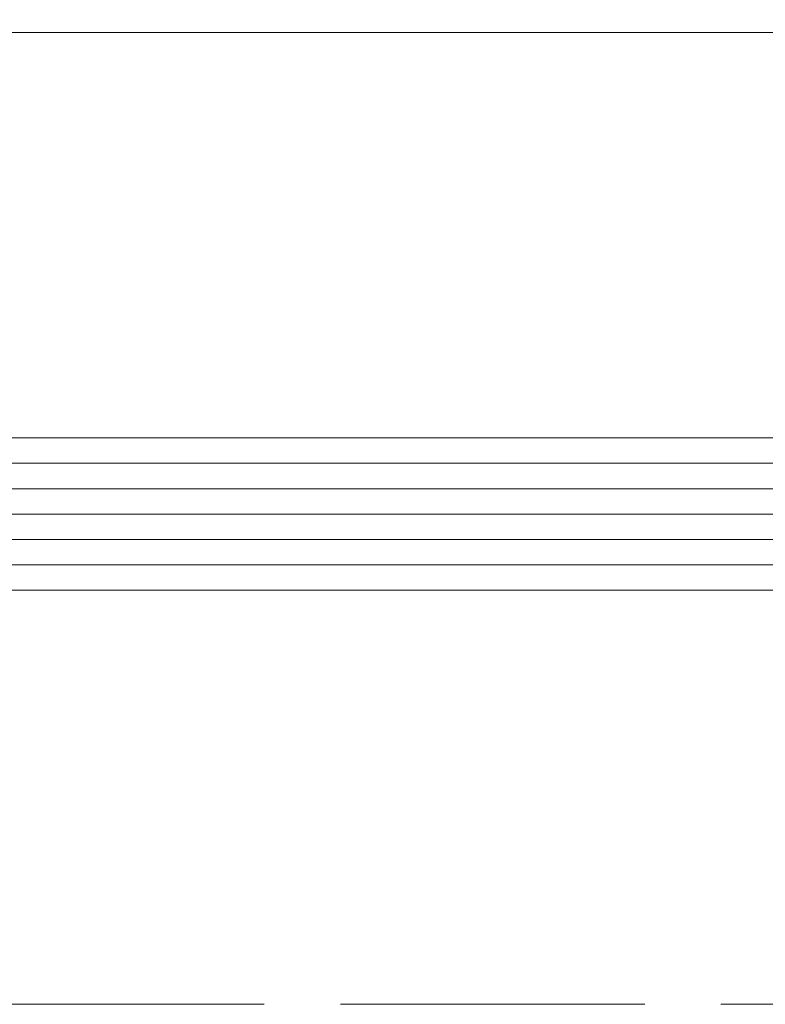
# Model space of a CAD drawing. Header units: inches. Extents: x -96941 to 10978768, y -673 to 1070890.
# Tile 256 of 256: x 65920 to 65949, y 3615 to 3654. Entities that reach past the tile are written whole.
import ezdxf

# ---------------------------------------------------------------- set-up
doc = ezdxf.new("R2010")
doc.units = ezdxf.units.IN
doc.linetypes.add('ACAD_ISO02W100', pattern=[15, 12, -3])
for name, color, linetype, lineweight in [('!_A_03_ČIARKOVANÁ', 41, 'ACAD_ISO02W100', 13), ('_MB_kreskowanie_szklo_0.09', 157, 'Continuous', 9), ('_MB_szklo_0.15', 142, 'Continuous', 15)]:
    doc.layers.add(name, color=color, linetype=linetype, lineweight=lineweight)

# ---------------------------------------------------------------- blocks, each defined once
blk = doc.blocks.new('*U555')
at = {"layer": '_MB_kreskowanie_szklo_0.09'}
for points in [[(0, -1), (60, -1)], [(0, -2), (60, -2)], [(0, -3), (60, -3)], [(0, -4), (60, -4)], [(0, -5), (60, -5)]]:
    blk.add_lwpolyline(points, dxfattribs=at)
at = {"layer": '_MB_szklo_0.15'}
for points in [[(60, 0), (0, 0), (0, -6), (60, -6)], [(60, -22), (0, -22), (0, -26), (60, -26)]]:
    blk.add_lwpolyline(points, dxfattribs=at)

msp = doc.modelspace()

# ---------------------------------------------------------------- linework, layer by layer
at = {"layer": '!_A_03_ČIARKOVANÁ', "color": 14, "true_color": 0xa30000}
msp.add_lwpolyline([(55657.735, 3615.404), (71960.735, 3615.404)], dxfattribs=at)

# ---------------------------------------------------------------- block references
at = {"color": 14, "true_color": 0xa30000, "xscale": -1, "rotation": 180}
msp.add_blockref('*U555', (65893.735, 3631.744), dxfattribs=at)

doc.saveas('drawing.dxf')
